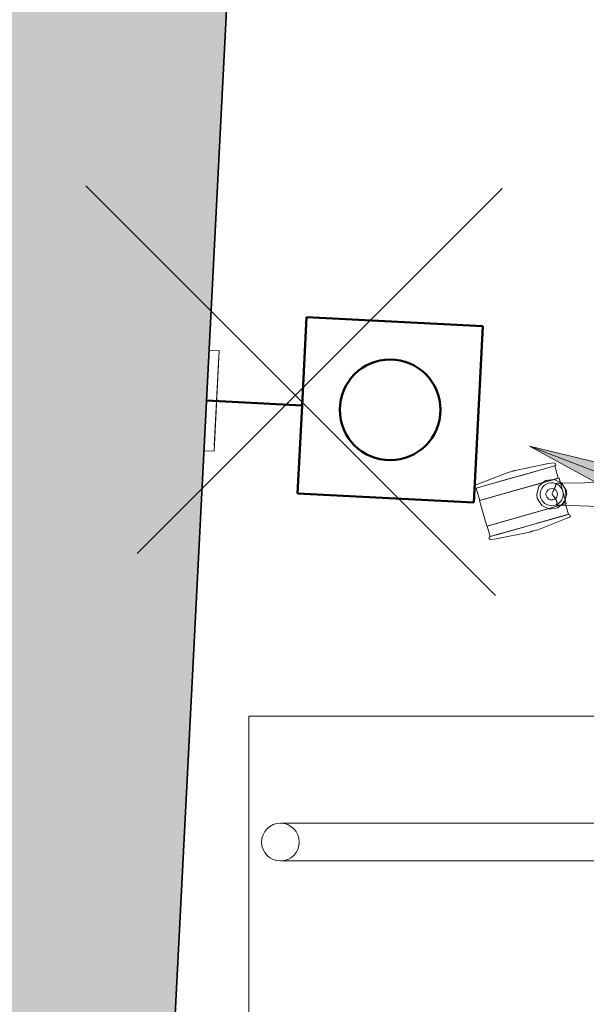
# Model space of a CAD drawing. Header units: centimetres. Extents: x -1109 to 217, y 2044 to 2913.
# Tile 7 of 36: x -805 to -760, y 2561 to 2639. Entities that reach past the tile are written whole.
import ezdxf

# ---------------------------------------------------------------- set-up
doc = ezdxf.new("R2010")
doc.units = ezdxf.units.CM
for name, color, linetype, lineweight in [('_Cienkie linie_', 7, 'Continuous', 18), ('Meble-1', 9, 'Continuous', 18), ('Notatki tekstowe', 130, 'Continuous', 9), ('Notatki tekstowe-1', 7, 'Continuous', 9), ('Osprzęt elektryczny', 7, 'Continuous', 18), ('Symbol gniazda-1', 1, 'Continuous', 50), ('Wzór cięcia-1', 10, 'Continuous', 18), ('Ściany-1', 253, 'Continuous', 35)]:
    doc.layers.add(name, color=color, linetype=linetype, lineweight=lineweight)

# ---------------------------------------------------------------- blocks, each defined once
blk = doc.blocks.new('F04148_EN_Teacher-Desk - Gray with Green-888308-Wytyczne elektryczne')
at = {"layer": 'Meble-1'}
for p, q in [((60, -40), (60, 40)), ((60, 40), (60, -40)), ((45.5, -28.5), (-45.5, -28.5)), ((-45.5, -31.5), (45.5, -31.5)), ((-60, -40), (60, -40)), ((60, -40), (-60, -40))]:
    blk.add_line(p, q, dxfattribs=at)
at = {"layer": 'Meble-1', "flags": 128}
for points in [[(57.5, -28.5), (57.303, -28.5), (56.718, -28.5), (55.764, -28.5), (54.472, -28.5), (52.886, -28.5), (51.057, -28.5), (49.045, -28.5), (46.917, -28.5), (45.5, -28.5)], [(45.5, -31.5), (47.667, -31.5), (49.762, -31.5), (51.718, -31.5), (53.469, -31.5), (54.958, -31.5), (56.136, -31.5), (56.964, -31.5), (57.416, -31.5), (57.5, -31.5)]]:
    blk.add_lwpolyline(points, dxfattribs=at)
at = {"layer": 'Meble-1'}
for start, end in [(90, 270), (0, 180), (0, 180), (270, 90), (180, 360), (180, 360)]:
    blk.add_arc((57.5, -30), 1.5, start, end, dxfattribs=at)
blk = doc.blocks.new('Blocks_Tella Chair_F06375EN - Black-590145-Wytyczne elektryczne')
at = {"layer": 'Meble-1'}
for p, q in [((-33.916, -0.633), (-40.145, -2.4)), ((-33.916, -0.633), (-40.145, -2.4)), ((-33.636, -1.62), (-33.916, -0.633)), ((-37.271, -1.056), (-37.169, -1.027)), ((-37.169, -1.027), (-37.067, -0.998)), ((-33.439, -2.007), (-2.818, -1.5)), ((-33.578, -1.603), (-39.892, -3.395)), ((-39.865, -3.387), (-33.636, -1.62)), ((-39.865, -3.387), (-33.636, -1.62)), ((-36.815, -2.522), (-33.578, -1.603)), ((-33.578, -1.603), (-33.005, -3.624)), ((-33.578, -1.603), (-33.005, -3.624)), ((-40.145, -2.4), (-39.865, -3.387)), ((-36.815, -2.522), (-39.892, -3.395)), ((-39.892, -3.395), (-39.319, -5.415)), ((-39.319, -5.415), (-39.892, -3.395)), ((-39.319, -5.415), (-33.005, -3.624)), ((-39.292, -5.407), (-33.063, -3.64)), ((-39.292, -5.407), (-33.063, -3.64)), ((-33.005, -3.624), (-36.242, -4.542)), ((-2.977, -4.858), (-33.423, -3.761)), ((-32.824, -4.481), (-33.063, -3.64)), ((-39.319, -5.415), (-36.242, -4.542)), ((-39.053, -6.248), (-32.824, -4.481)), ((-39.053, -6.248), (-32.824, -4.481)), ((-39.292, -5.407), (-39.053, -6.248)), ((-35.8, -5.854), (-35.902, -5.883)), ((-35.698, -5.825), (-35.8, -5.854))]:
    blk.add_line(p, q, dxfattribs=at)
at = {"layer": 'Meble-1', "flags": 128}
for points in [[(-33.916, -0.633), (-34.104, -0.686), (-34.646, -0.84), (-35.477, -1.076), (-36.495, -1.365), (-37.578, -1.672), (-38.595, -1.96), (-39.423, -2.195), (-39.961, -2.348), (-40.145, -2.4)], [(-40.145, -2.4), (-39.956, -2.347), (-39.414, -2.193), (-38.584, -1.957), (-37.565, -1.668), (-36.482, -1.361), (-35.465, -1.072), (-34.638, -0.838), (-34.1, -0.685), (-33.916, -0.633)], [(-37.067, -0.998), (-34.406, -0.448), (-33.962, -0.395)], [(-33.962, -0.395), (-33.854, -0.44), (-33.834, -0.554), (-33.916, -0.633)], [(-40.23, -2.173), (-37.7, -1.183), (-37.271, -1.056)], [(-37.271, -1.056), (-37.224, -1.042), (-37.127, -1.015), (-37.068, -0.998), (-37.067, -0.998)], [(-37.067, -0.998), (-37.114, -1.011), (-37.212, -1.039), (-37.27, -1.055), (-37.271, -1.056)], [(-40.145, -2.4), (-40.258, -2.374), (-40.298, -2.264), (-40.23, -2.173)], [(-33.014, -2.559), (-33.376, -1.987), (-33.991, -1.705), (-34.661, -1.804), (-35.169, -2.251), (-35.35, -2.903), (-35.305, -3.209)], [(-35.305, -3.209), (-34.943, -3.78), (-34.328, -4.063), (-33.658, -3.964), (-33.151, -3.516), (-32.969, -2.864), (-33.014, -2.559)], [(-39.053, -6.248), (-38.865, -6.195), (-38.323, -6.041), (-37.492, -5.805), (-36.474, -5.516), (-35.39, -5.209), (-34.374, -4.921), (-33.546, -4.686), (-33.008, -4.533), (-32.824, -4.481)], [(-32.824, -4.481), (-33.012, -4.534), (-33.555, -4.688), (-34.385, -4.924), (-35.404, -5.213), (-36.487, -5.52), (-37.504, -5.809), (-38.331, -6.043), (-38.869, -6.196), (-39.053, -6.248)], [(-32.824, -4.481), (-32.71, -4.507), (-32.671, -4.617), (-32.738, -4.708)], [(-32.738, -4.708), (-35.269, -5.698), (-35.698, -5.825)], [(-39.007, -6.486), (-39.115, -6.441), (-39.135, -6.327), (-39.053, -6.248)], [(-35.902, -5.883), (-38.563, -6.433), (-39.007, -6.486)], [(-35.698, -5.825), (-35.745, -5.839), (-35.842, -5.866), (-35.901, -5.883), (-35.902, -5.883)], [(-35.902, -5.883), (-35.855, -5.87), (-35.757, -5.842), (-35.699, -5.826), (-35.698, -5.825)]]:
    blk.add_lwpolyline(points, dxfattribs=at)
at = {"layer": 'Meble-1'}
for radius, start, end in [(0.909, 15.8378, 195.8378), (0.909, 15.8378, 195.8378), (0.909, 195.8378, 15.8378), (0.909, 195.8378, 15.8378), (0.454, 15.8378, 195.8378), (0.454, 15.8378, 195.8378), (0.454, 195.8378, 15.8378), (0.454, 195.8378, 15.8378)]:
    blk.add_arc((-34.16, -2.884), radius, start, end, dxfattribs=at)
for points, knots in [([(-33.822, -2.037), (-33.816, -2.045), (-33.813, -2.067), (-33.822, -2.112), (-33.833, -2.153), (-33.848, -2.201), (-33.867, -2.257), (-33.884, -2.308), (-33.899, -2.346), (-33.907, -2.369), (-33.914, -2.385), (-33.921, -2.403), (-33.93, -2.426), (-33.941, -2.456), (-33.954, -2.486), (-33.966, -2.51), (-33.975, -2.527), (-33.985, -2.545), (-33.999, -2.568), (-34.024, -2.609), (-34.045, -2.645), (-34.06, -2.668)], [-1, -1, -1, -1, -0.833333, -0.75, -0.666667, -0.583333, -0.5, -0.416667, -0.375, -0.354167, -0.333333, -0.3125, -0.291667, -0.25, -0.208333, -0.1875, -0.166667, -0.145833, -0.125, -0.083333, 0, 0, 0, 0]), ([(-33.994, -3.053), (-33.975, -3.074), (-33.947, -3.107), (-33.913, -3.151), (-33.889, -3.184), (-33.867, -3.219), (-33.848, -3.254), (-33.831, -3.29), (-33.815, -3.325), (-33.801, -3.359), (-33.783, -3.403), (-33.765, -3.456), (-33.752, -3.505), (-33.744, -3.541), (-33.74, -3.567), (-33.738, -3.591), (-33.736, -3.621), (-33.74, -3.666), (-33.755, -3.695), (-33.77, -3.708)], [-1, -1, -1, -1, -0.916667, -0.875, -0.833333, -0.791667, -0.75, -0.708333, -0.666667, -0.625, -0.583333, -0.5, -0.416667, -0.375, -0.333333, -0.291667, -0.25, -0.166667, 0, 0, 0, 0]), ([(-33.423, -3.761), (-33.358, -3.703), (-33.242, -3.576), (-33.091, -3.311), (-33.009, -2.965), (-33.037, -2.704), (-33.073, -2.575)], [0, 0, 0, 0, 0.2, 0.4, 0.7, 1, 1, 1, 1])]:
    blk.add_open_spline(points, degree=3, knots=knots, dxfattribs=at)
for points in [[(-33.811, -2.023), (-33.818, -2.023), (-33.826, -2.026), (-33.825, -2.032), (-33.822, -2.037)], [(-33.439, -2.007), (-33.485, -2.015), (-33.594, -2.017), (-33.735, -2.018), (-33.811, -2.023)], [(-33.073, -2.575), (-33.094, -2.501), (-33.15, -2.36), (-33.275, -2.165), (-33.381, -2.057), (-33.439, -2.007)], [(-34.06, -2.668), (-34.083, -2.697), (-34.116, -2.759), (-34.118, -2.832), (-34.112, -2.87)], [(-34.112, -2.87), (-34.101, -2.907), (-34.07, -2.974), (-34.022, -3.029), (-33.994, -3.053)], [(-33.77, -3.708), (-33.784, -3.72), (-33.801, -3.737), (-33.793, -3.745), (-33.782, -3.746)], [(-33.782, -3.746), (-33.71, -3.751), (-33.576, -3.752), (-33.469, -3.755), (-33.423, -3.761)]]:
    blk.add_open_spline(points, degree=3, dxfattribs=at)
blk = doc.blocks.new('TD_gniazda_wlaczniki_r01 - Przycisk-940080-Wytyczne elektryczne')
at = {"layer": 'Osprzęt elektryczny'}
for p, q in [((-790.255, 2605.089), (-789.846, 2613.078)), ((-789.846, 2613.078), (-790.255, 2605.089)), ((-789.846, 2613.078), (-789.047, 2613.037)), ((-789.846, 2613.078), (-789.047, 2613.037)), ((-789.456, 2605.048), (-789.047, 2613.037)), ((-789.047, 2613.037), (-789.456, 2605.048)), ((-789.434, 2605.477), (-789.069, 2612.608)), ((-789.069, 2612.608), (-789.434, 2605.477)), ((-789.456, 2605.048), (-790.255, 2605.089)), ((-790.255, 2605.089), (-789.456, 2605.048))]:
    blk.add_line(p, q, dxfattribs=at)
at = {"layer": 'Symbol gniazda-1'}
for p, q in [((-782.461, 2608.694), (-782.102, 2615.685)), ((-782.102, 2615.685), (-768.12, 2614.968)), ((-768.12, 2614.968), (-768.837, 2600.986)), ((-790.051, 2609.084), (-782.461, 2608.694)), ((-782.819, 2601.704), (-782.461, 2608.694)), ((-768.837, 2600.986), (-782.819, 2601.704))]:
    blk.add_line(p, q, dxfattribs=at)
blk.add_circle((-775.47, 2608.336), 4, dxfattribs=at)

msp = doc.modelspace()

# ---------------------------------------------------------------- hatches: boundary and pattern name
at = {"layer": 'Notatki tekstowe-1'}
msp.add_hatch(color=256, dxfattribs=at).paths.add_polyline_path([(-764.413, 2605.445), (-756.439, 2601.109), (-755.588, 2603.32)])
at = {"layer": 'Wzór cięcia-1'}
msp.add_hatch(color=256, dxfattribs=at).paths.add_polyline_path([(-819.028, 2044.076), (-786.307, 2682.076), (-883.154, 2682.076), (-915.875, 2044.076)])

# ---------------------------------------------------------------- linework, layer by layer
at = {"layer": '_Cienkie linie_'}
for p, q in [((-799.634, 2626.119), (-767.107, 2593.592)), ((-766.566, 2625.917), (-795.557, 2596.926))]:
    msp.add_line(p, q, dxfattribs=at)
at = {"layer": 'Notatki tekstowe'}
for p, q in [((-764.413, 2605.445), (-756.439, 2601.109)), ((-755.588, 2603.32), (-764.413, 2605.445)), ((-764.413, 2605.445), (-655.676, 2563.627))]:
    msp.add_line(p, q, dxfattribs=at)
at = {"layer": 'Ściany-1'}
msp.add_line((-803.539, 2346.076), (-786.307, 2682.076), dxfattribs=at)

# ---------------------------------------------------------------- block references
at = {"layer": 'Meble-1'}
msp.add_blockref('Blocks_Tella Chair_F06375EN - Black-590145-Wytyczne elektryczne', (-728.483, 2604.521), dxfattribs=at)
at = {"layer": 'Meble-1', "rotation": 180}
msp.add_blockref('F04148_EN_Teacher-Desk - Gray with Green-888308-Wytyczne elektryczne', (-726.683, 2544.021), dxfattribs=at)
at = {"layer": 'Symbol gniazda-1'}
msp.add_blockref('TD_gniazda_wlaczniki_r01 - Przycisk-940080-Wytyczne elektryczne', (0, 0), dxfattribs=at)

doc.saveas('drawing.dxf')
